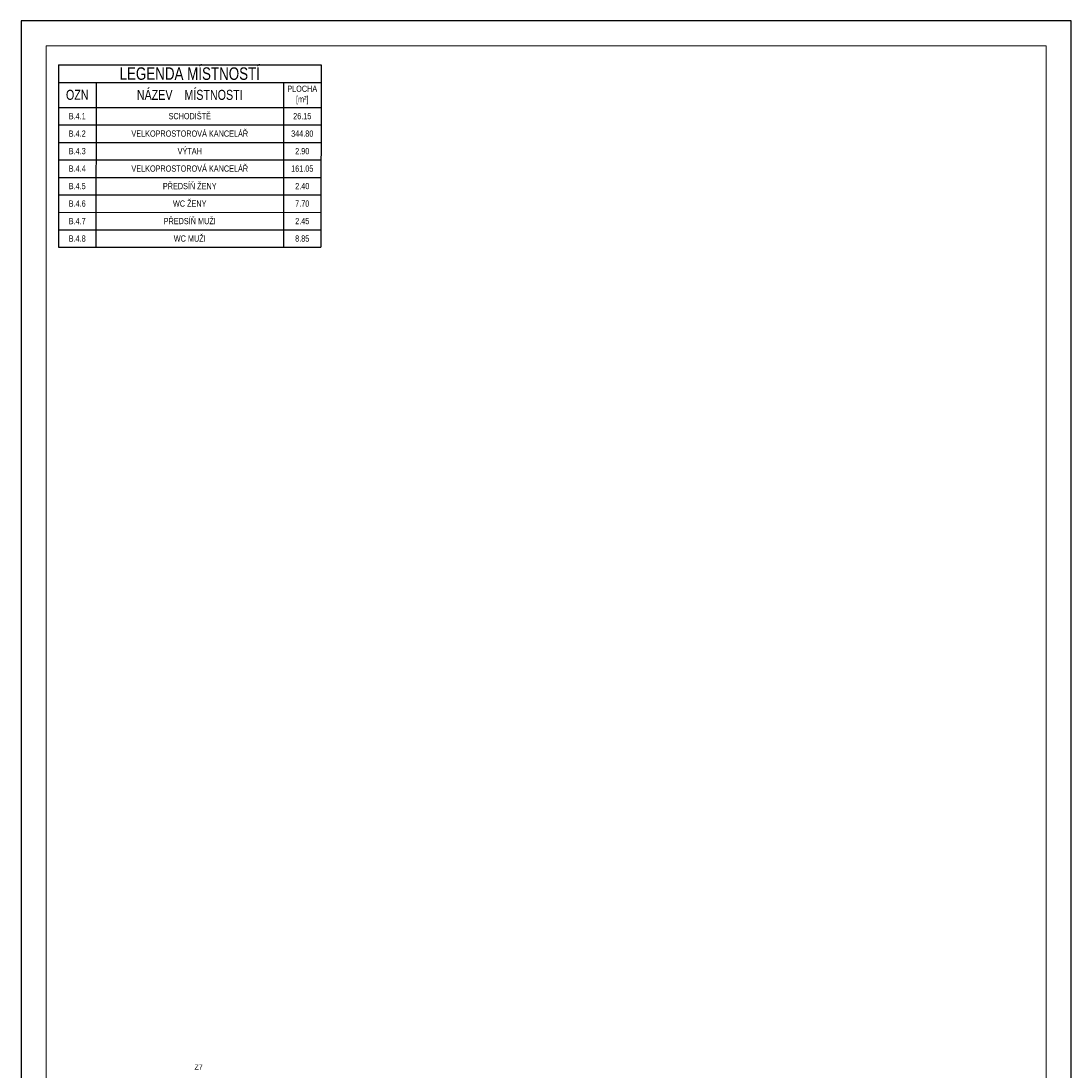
# Model space of a CAD drawing. Header units: millimetres. Extents: x 879679 to 2307614, y -211319 to 627407.
# Tile 28 of 36: x 1223228 to 1265228, y -154266 to -112281. Entities that reach past the tile are written whole.
import ezdxf

# ---------------------------------------------------------------- set-up
doc = ezdxf.new("R2010")
doc.units = ezdxf.units.MM
doc.header["$LTSCALE"] = 10
doc.layers.add('AA_FORMÁTY NETISK', color=40, linetype='Continuous', plot=False)
for name, color, linetype, lineweight in [('AA_FORMÁTY TISK', 7, 'Continuous', 15), ('AA_Tabulky místností', 4, 'Continuous', 13), ('Kóty_obecně', 7, 'Continuous', 25)]:
    doc.layers.add(name, color=color, linetype=linetype, lineweight=lineweight)
doc.styles.add('Arial_CE', font='arial.ttf')
doc.styles.get("Standard").update_dxf_attribs({"font": 'ic-simplex.shx', "width": 0.8})

# ---------------------------------------------------------------- blocks, each defined once
blk = doc.blocks.new('*T501')
at = {"layer": 'AA_Tabulky místností', "color": 0, "linetype": 'ByBlock', "lineweight": -2, "transparency": 16777216}
for p, q in [((0, 0), (-1, -7300)), ((0, 0), (10500, -1)), ((10500, -1), (10499, -7301)), ((0, -700), (10500, -701)), ((1500, -700), (1499, -7300)), ((9000, -701), (8999, -7301)), ((0, -1700), (10500, -1701)), ((0, -2400), (10500, -2401)), ((0, -3100), (10500, -3101)), ((0, -3800), (10500, -3801)), ((0, -4500), (10500, -4501)), ((-1, -5200), (10499, -5201)), ((-1, -5900), (10499, -5901)), ((-1, -6600), (10499, -6601)), ((-1, -7300), (10499, -7301))]:
    blk.add_line(p, q, dxfattribs=at)
at = {"layer": 'AA_Tabulky místností', "transparency": 16777216, "attachment_point": 5, "rotation": 359.9944}
for s, insert, char_height, width in [('LEGEND{\\Fc:\\program files\\ab studio\\cadkonplus 2018\\2018\\fonts\\ic-simplex|c238;A} MÍSTNOSTÍ', (5250, -351), 500, 10497), ('NÁZEV    MÍSTNOSTI', (5250, -1201), 400, 7497), ('PLOCHA [m²]', (9750, -1201), 250, 1497), ('OZN', (750, -1200), 400, 1497), ('B.4.1', (750, -2050), 250, 1497), ('SCHODIŠTĚ', (5250, -2051), 250, 7497), ('26.15', (9750, -2051), 250, 1497), ('VELKOPROSTOROVÁ KANCELÁŘ', (5250, -2751), 250, 7497), ('B.4.2', (750, -2750), 250, 1497), ('344.80', (9750, -2751), 250, 1497), ('B.4.3', (750, -3450), 250, 1497), ('VÝTAH', (5250, -3451), 250, 7497), ('2.90', (9750, -3451), 250, 1497), ('B.4.4', (750, -4150), 250, 1497), ('VELKOPROSTOROVÁ KANCELÁŘ', (5250, -4151), 250, 7497), ('161.05', (9750, -4151), 250, 1497), ('PŘEDSÍŇ ŽENY', (5250, -4851), 250, 7497), ('B.4.5', (750, -4850), 250, 1497), ('2.40', (9750, -4851), 250, 1497), ('B.4.6', (749, -5550), 250, 1497), ('WC ŽENY ', (5249, -5551), 250, 7497), ('7.70', (9749, -5551), 250, 1497), ('B.4.7', (749, -6250), 250, 1497), ('PŘEDSÍŇ MUŽI', (5249, -6251), 250, 7497), ('2.45', (9749, -6251), 250, 1497), ('B.4.8', (749, -6950), 250, 1497), ('WC MUŽI', (5249, -6951), 250, 7497), ('8.85', (9749, -6951), 250, 1497)]:
    blk.add_mtext(s, dxfattribs=dict(at, insert=insert, char_height=char_height, width=width))

msp = doc.modelspace()

# ---------------------------------------------------------------- linework, layer by layer
at = {"layer": 'AA_FORMÁTY NETISK'}
msp.add_lwpolyline([(1223228.5, -112281), (1223228.5, -196381), (1265228.5, -196381), (1265228.5, -112281)], close=True, dxfattribs=at)
at = {"layer": 'AA_FORMÁTY TISK'}
msp.add_lwpolyline([(1224228.5, -113281), (1224228.5, -195381), (1264228.5, -195381), (1264228.5, -113281)], close=True, dxfattribs=at)

# ---------------------------------------------------------------- block references
msp.add_blockref('*T501', (1224728.5, -114038.8))

# ---------------------------------------------------------------- texts
at = {"layer": 'Kóty_obecně', "color": 0, "linetype": 'Continuous', "lineweight": 13, "insert": (1230170.8, -154245.1), "char_height": 200, "width": 426.667, "attachment_point": 7, "style": 'Arial_CE'}
msp.add_mtext('{\\fArial CE|i0|b0;\\H200.000000;\\W1.000000;\\C7;Z7}\\P', dxfattribs=at)

doc.saveas('drawing.dxf')
